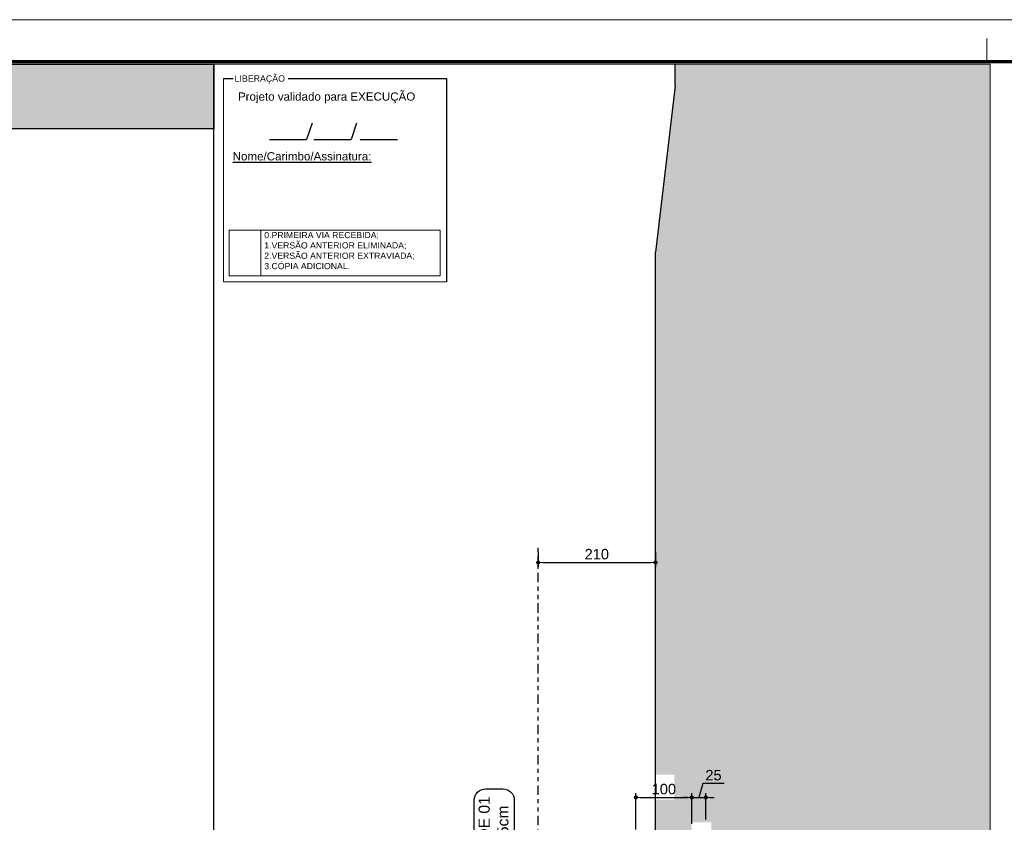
# Model space of a CAD drawing. Header units: millimetres. Extents: x 83 to 471, y -739 to 93.
# Tile 121 of 185: x 171 to 195, y -298 to -279. Entities that reach past the tile are written whole.
import ezdxf
from ezdxf.enums import TextEntityAlignment as Align

# ---------------------------------------------------------------- set-up
doc = ezdxf.new("R2010")
doc.units = ezdxf.units.MM
doc.linetypes.add('CYPE_RAYAPUNTOPUNTO', pattern=[0.45, 0.225, -0.075, 0, -0.075, 0, -0.075])
for name, color, linetype, lineweight in [('.', 7, 'Continuous', 5), ('__MAGNUS.Cota', 30, 'Continuous', 9), ('__MAGNUS.Margem', 7, 'Continuous', 70), ('__MAGNUS.Selo', 7, 'Continuous', 30), ('COTAS', 250, 'Continuous', 5), ('FUN_COTAS', 7, 'Continuous', 0), ('PA_NUM_ALTUR', 7, 'Continuous', 9), ('PECA_COMPLETA', 7, 'Continuous', 0)]:
    doc.layers.add(name, color=color, linetype=linetype, lineweight=lineweight)
doc.styles.add('Arial', font='arial.ttf')
doc.styles.add('Arial Narrow', font='ARIALN.TTF')
doc.dimstyles.new('Copy of UM_75.000000', dxfattribs={"dimtxt": 0.3, "dimasz": 0.15, "dimexe": 0.1, "dimexo": 0.3, "dimgap": 0.07, "dimtad": 1, "dimdec": 0, "dimlfac": 75, "dimzin": 0, "dimdsep": 46, "dimtxsty": 'Arial', "dimblk": 'DOT', "dimcen": 0.09, "dimdle": 0.1, "dimclrd": 30, "dimclre": 30, "dimclrt": 7, "dimadec": 1, "dimazin": 2, "dimtfac": 1, "dimtdec": 0, "dimtofl": 0, "dimtmove": 0, "dimatfit": 3, "dimldrblk": 'DOT', "dimfxl": 1, "dimtolj": 1, "dimarcsym": 0})

# ---------------------------------------------------------------- blocks, each defined once
blk = doc.blocks.new('*U1863')
at = {"layer": '__MAGNUS.Margem', "lineweight": 9}
blk.add_line((-1005.92, 828.72), (183.08, 828.72), dxfattribs=at)
at = {"layer": '__MAGNUS.Margem', "linetype": 'Continuous', "lineweight": 9}
blk.add_line((-1.92, 824.21), (-1.92, 818.72), dxfattribs=at)
at = {"layer": '__MAGNUS.Margem', "linetype": 'Continuous'}
blk.add_line((-980.92, 818.72), (173.08, 818.72), dxfattribs=at)
at = {"layer": '__MAGNUS.Selo', "style": 'Arial Narrow', "width": 1}
for tag, height, p in [('PROPRIETÁRIO', 3.4, (17.21, 48.91)), ('EDIFICAÇÃORESIDENCIAL', 3.4, (17.21, 40.61)), ('ESTRUTURAL', 3.4, (17.8, 20.69)), ('ANTEPROJETO', 2.43, (111.69, 13.5)), ('ARQ01/01', 5.5, (139.44, 9.5)), ('INDICADA', 2.43, (111.53, 8))]:
    blk.add_attdef(tag, text='', height=height, dxfattribs=at).set_placement(p, align=Align.MIDDLE_LEFT)
at = {"layer": '__MAGNUS.Selo', "lineweight": 30, "flags": 104}
for tag, p in [('ENDEREÇODAOBRA', (17.21, 33.54)), ('ENDEREÇODAOBRA', (17.21, 27.87)), ('TÍTULO', (17.21, 10.8))]:
    blk.add_attdef(tag, text='', height=3.4, dxfattribs=at).set_placement(p, align=Align.MIDDLE_LEFT)
blk = doc.blocks.new('_DOT')
at = {"layer": '__MAGNUS.Cota', "linetype": 'ByBlock'}
blk.add_line((-0.5, 0), (-1, 0), dxfattribs=at)
at = {"layer": '__MAGNUS.Cota', "linetype": 'ByBlock', "const_width": 0.5}
blk.add_lwpolyline([(-0.25, 0, 1), (0.25, 0, 1)], format="xyb", close=True, dxfattribs=at)
blk = doc.blocks.new('*D5162')
at = {"layer": 'COTAS', "color": 30, "lineweight": -2}
for p, q in [((10.075, 42.875), (10.075, 43.739)), ((11.408, 43.009), (11.408, 43.739)), ((10.175, 43.639), (11.308, 43.639))]:
    blk.add_line(p, q, dxfattribs=at)
at = {"layer": 'Defpoints', "color": 0}
for p in [(11.408, 43.639), (10.075, 42.775), (11.408, 42.909)]:
    blk.add_point(p, dxfattribs=at)
at = {"layer": 'COTAS', "color": 30, "linetype": 'ByBlock', "lineweight": -2, "xscale": 0.1, "yscale": 0.1, "zscale": 0.1, "rotation": 180}
blk.add_blockref('_DOT', (10.075, 43.639), dxfattribs=at)
at = {"layer": 'COTAS', "color": 30, "linetype": 'ByBlock', "lineweight": -2, "xscale": 0.1, "yscale": 0.1, "zscale": 0.1}
blk.add_blockref('_DOT', (11.408, 43.639), dxfattribs=at)
at = {"layer": 'COTAS', "color": 7, "insert": (10.742, 43.837), "char_height": 0.25, "attachment_point": 5, "style": 'Arial'}
blk.add_mtext('\\A1;100', dxfattribs=at)
blk = doc.blocks.new('*D5165')
at = {"layer": 'COTAS', "color": 30, "lineweight": -2}
for p, q in [((7.742, 49.5), (7.742, 49.148)), ((10.542, 49.5), (10.542, 49.148)), ((7.842, 49.248), (10.442, 49.248))]:
    blk.add_line(p, q, dxfattribs=at)
at = {"layer": 'Defpoints', "color": 0}
for p in [(7.742, 49.6), (10.542, 49.6), (10.542, 49.248)]:
    blk.add_point(p, dxfattribs=at)
at = {"layer": 'COTAS', "color": 30, "linetype": 'ByBlock', "lineweight": -2, "xscale": 0.1, "yscale": 0.1, "zscale": 0.1, "rotation": 180}
blk.add_blockref('_DOT', (7.742, 49.248), dxfattribs=at)
at = {"layer": 'COTAS', "color": 30, "linetype": 'ByBlock', "lineweight": -2, "xscale": 0.1, "yscale": 0.1, "zscale": 0.1}
blk.add_blockref('_DOT', (10.542, 49.248), dxfattribs=at)
at = {"layer": 'COTAS', "color": 7, "insert": (9.142, 49.446), "char_height": 0.25, "attachment_point": 5, "style": 'Arial'}
blk.add_mtext('\\A1;210', dxfattribs=at)
blk = doc.blocks.new('DOT')
at = {"color": 0, "linetype": 'ByBlock'}
blk.add_line((-0.5, 0), (-1, 0), dxfattribs=at)
at = {"color": 0, "linetype": 'ByBlock', "const_width": 0.5}
blk.add_lwpolyline([(-0.25, 0, 1), (0.25, 0, 1)], format="xyb", close=True, dxfattribs=at)
blk = doc.blocks.new('*D5184')
at = {"layer": 'COTAS', "color": 30, "lineweight": -2}
for p, q in [((11.675, 43.972), (11.575, 43.639)), ((12.179, 43.972), (11.675, 43.972)), ((11.408, 43.009), (11.408, 43.739)), ((11.742, 43.109), (11.742, 43.739)), ((11.308, 43.639), (11.208, 43.639)), ((11.408, 43.639), (11.742, 43.639)), ((11.842, 43.639), (11.942, 43.639))]:
    blk.add_line(p, q, dxfattribs=at)
at = {"layer": 'Defpoints', "color": 0}
for p in [(11.742, 43.639), (11.742, 43.009), (11.408, 42.909)]:
    blk.add_point(p, dxfattribs=at)
at = {"layer": 'COTAS', "color": 30, "linetype": 'ByBlock', "lineweight": -2, "xscale": 0.1, "yscale": 0.1, "zscale": 0.1}
blk.add_blockref('_DOT', (11.408, 43.639), dxfattribs=at)
at = {"layer": 'COTAS', "color": 30, "linetype": 'ByBlock', "lineweight": -2, "xscale": 0.1, "yscale": 0.1, "zscale": 0.1, "rotation": 180}
blk.add_blockref('_DOT', (11.742, 43.639), dxfattribs=at)
at = {"layer": 'COTAS', "color": 7, "insert": (11.927, 44.169), "char_height": 0.25, "attachment_point": 5, "style": 'Arial'}
blk.add_mtext('\\A1;25', dxfattribs=at)
blk = doc.blocks.new('ERER')
at = {"layer": '.', "true_color": 0xffffff}
h = blk.add_hatch(color=7, dxfattribs=at)
h.dxf.hatch_style = 1
h.paths.add_polyline_path([(0, 1.542), (79.365, 1.542), (79.365, 0), (0, 0), (0, 1.542)])
blk.add_lwpolyline([(0, 1.542), (79.365, 1.542), (79.365, 0), (0, 0)], close=True)
blk = doc.blocks.new('CORTEA-A')
at = {"layer": '.', "true_color": 0x939598}
h = blk.add_hatch(dxfattribs=at)
h.set_pattern_fill('EARTH', color=252, scale=0.1333)
h.paths.add_polyline_path([(18.528, 61.143), (18.528, 0), (7.542, 0), (7.542, 3.243), (8.208, 3.243), (7.742, 3.51), (7.742, 13.708), (8.208, 13.708), (8.208, 13.975), (9.408, 15.018), (9.408, 17.86), (9.408, 17.86), (9.408, 18.927), (9.408, 18.927), (12.542, 22.127), (12.542, 24.375), (12.608, 24.375), (12.608, 25.842), (12.542, 25.842), (10.542, 27.908), (10.542, 32.442), (11.408, 32.442), (11.408, 32.376), (11.875, 32.375), (11.875, 33.176), (11.408, 33.176), (11.408, 32.909), (10.542, 32.909), (10.542, 42.309), (11.408, 42.309), (11.408, 42.242), (11.875, 42.242), (11.875, 43.042), (11.408, 43.042), (11.408, 42.775), (10.542, 42.775), (10.542, 56.66), (11.008, 60.631), (11.008, 61.143), (18.528, 61.143)], is_closed=False)
h.paths.add_polyline_path([(10.225, 31.947), (10.991, 31.947), (10.991, 31.354), (10.225, 31.354)])
h.paths.add_polyline_path([(9.072, 17.183), (9.408, 17.183), (9.408, 16.59), (9.072, 16.59)])
h.paths.add_polyline_path([(10.857, 27.751), (11.626, 27.751), (11.626, 27.158), (10.857, 27.158)])
h.paths.add_polyline_path([(12.078, 26.965), (12.644, 26.965), (12.644, 26.371), (12.078, 26.371)], flags=16)
h.paths.add_polyline_path([(10.542, 44.179), (10.991, 44.179), (10.991, 43.586), (10.542, 43.586)], flags=16)
h.paths.add_polyline_path([(12.635, 34.284), (12.635, 40.867), (13.951, 40.867), (13.951, 34.284)], flags=16)
h.paths.add_polyline_path([(12.635, 18.33), (12.635, 24.912), (13.951, 24.912), (13.951, 18.33)], flags=16)
h.paths.add_polyline_path([(10.624, 34.314), (11.193, 34.314), (11.193, 33.722), (10.624, 33.722)], flags=16)
h.paths.add_polyline_path([(10.624, 41.645), (11.193, 41.645), (11.193, 41.053), (10.624, 41.053)], flags=16)
h.paths.add_polyline_path([(14.637, 18.288), (14.637, 24.954), (16.424, 24.954), (16.424, 18.288)], flags=16)
for p, q in [((0, 0), (0, 61.143)), ((11.008, 60.631), (11.008, 61.143)), ((11.008, 60.631), (10.542, 56.66)), ((10.542, 42.775), (10.542, 56.66))]:
    blk.add_line(p, q)
at = {"linetype": 'CYPE_RAYAPUNTOPUNTO'}
blk.add_line((7.742, 13.975), (7.742, 49.6), dxfattribs=at)
blk.add_lwpolyline([(6.488, 43.844), (6.901, 43.844, -0.414214), (7.173, 43.572), (7.173, 41.712, -0.414214), (6.901, 41.44), (6.488, 41.44, -0.414214), (6.216, 41.712), (6.216, 43.572, -0.414214)], format="xyb", close=True)
at = {"layer": 'FUN_COTAS', "insert": (6.32, 42.642), "char_height": 0.2667, "width": 2.33372, "attachment_point": 2, "rotation": 90, "style": 'Arial'}
blk.add_mtext('PAREDE 01\\PH=125cm', dxfattribs=at)
at = {"layer": 'COTAS'}
for base, p1, p2, override, picture, middle in [((10.542, 49.248), (7.742, 49.6), (10.542, 49.6), {"dimtxt": 0.25, "dimasz": 0.1, "dimexo": 0.1, "dimtxsty": 'Arial', "dimldrblk": 'DOT'}, '*D5165', (9.142, 49.446)), ((11.742, 43.639), (11.408, 42.909), (11.742, 43.009), {"dimtxt": 0.25, "dimasz": 0.1, "dimexo": 0.1, "dimtmove": 1}, '*D5184', (11.745, 44.169)), ((11.408, 43.639), (10.075, 42.775), (11.408, 42.909), {"dimtxt": 0.25, "dimasz": 0.1, "dimexo": 0.1}, '*D5162', (10.742, 43.837))]:
    dim = blk.add_linear_dim(base=base, p1=p1, p2=p2, dimstyle='Copy of UM_75.000000', override=override, dxfattribs=at)
    dim.commit()
    dim.dimension.update_dxf_attribs({"geometry": picture, "text_midpoint": middle})

msp = doc.modelspace()

# ---------------------------------------------------------------- linework, layer by layer
for p, q in [((176.22332, -279.92206), (176.45395, -279.92206)), ((177.76646, -279.92206), (181.54696, -279.92206)), ((181.54696, -279.92206), (181.54696, -284.77516)), ((178.3356, -280.98852), (178.20513, -281.37832)), ((179.39783, -280.98852), (179.26737, -281.37832)), ((177.31541, -281.37832), (178.20513, -281.37832)), ((178.37764, -281.37832), (179.26737, -281.37832)), ((179.48626, -281.37832), (180.37598, -281.37832))]:
    msp.add_line(p, q)
at = {"layer": 'PA_NUM_ALTUR'}
for p, q in [((176.22332, -279.92206), (176.22332, -284.77516)), ((176.22332, -284.77516), (181.54696, -284.77516))]:
    msp.add_line(p, q, dxfattribs=at)
at = {"layer": 'PECA_COMPLETA'}
for points in [[(194.51797, -360.92284), (96.62457, -360.92284), (96.62457, -279.58266), (194.51797, -279.58266)], [(177.11104, -283.54307), (176.3549, -283.54307), (176.3549, -284.63552), (177.11104, -284.63552)], [(181.39326, -283.54307), (177.11104, -283.54307), (177.11104, -284.63552), (181.39326, -284.63552)]]:
    msp.add_lwpolyline(points, close=True, dxfattribs=at)

# ---------------------------------------------------------------- block references
for name, p in [('ERER', (96.62457, -281.12465)), ('CORTEA-A', (175.98995, -340.72609))]:
    msp.add_blockref(name, p)
at = {"layer": '__MAGNUS.Selo', "color": 7, "true_color": 0xffffff, "xscale": 0.0999999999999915, "yscale": 0.0999999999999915, "zscale": 0.0999999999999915}
msp.add_blockref('*U1863', (194.62889, -361.38966), dxfattribs=at)

# ---------------------------------------------------------------- texts
at = {"style": 'Arial'}
msp.add_text('LIBERAÇÃO', height=0.150417, dxfattribs=at).set_placement((176.48548, -279.9964))
at = {"char_height": 0.19747, "width": 4.3192644, "attachment_point": 1, "style": 'Arial'}
for s, insert in [('{\\fArial|b0|i0|c162|p34;Projeto }validado{\\fArial|b0|i0|c162|p34; para EXECUÇÃO}', (176.56714, -280.25417)), ('{\\fArial|b0|i0|c162|p34;\\LNome/Carimbo/Assinatura:}', (176.44033, -281.68033))]:
    msp.add_mtext(s, dxfattribs=dict(at, insert=insert))
at = {"layer": 'PA_NUM_ALTUR', "insert": (177.1953, -283.58539), "char_height": 0.1481025, "width": 5.1574712, "attachment_point": 1, "style": 'Arial'}
msp.add_mtext('{\\fArial|b0|i0|c162|p34;0.PRIMEIRA VIA RECEBIDA;\\P1.VERSÃO ANTERIOR ELIMIN}A{\\fArial|b0|i0|c162|p34;DA;\\P2.VERSÃO ANTERIOR EXTRAVIADA;\\P3.CÓPIA ADICIONAL}.', dxfattribs=at)

doc.saveas('drawing.dxf')
